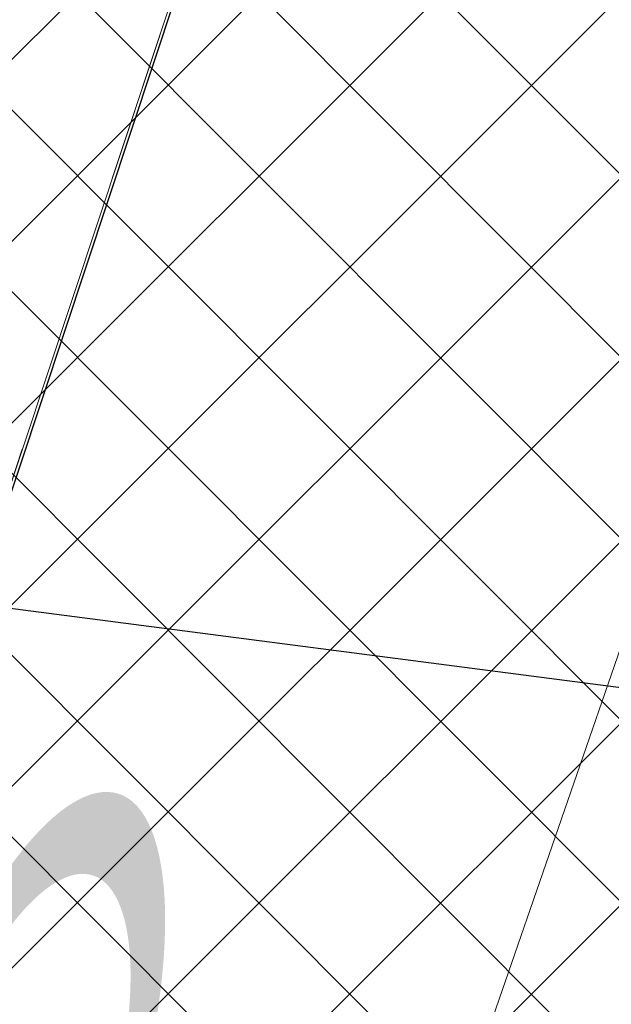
# Model space of a CAD drawing. Header units: metres. Extents: x 6599594 to 6600699, y 5687867 to 5691114.
# Tile 53 of 256: x 6599851.65 to 6599852.68, y 5688576.26 to 5688577.99. Entities that reach past the tile are written whole.
import ezdxf

# ---------------------------------------------------------------- set-up
doc = ezdxf.new("R2010")
doc.units = ezdxf.units.M
doc.header["$MEASUREMENT"] = 0
for name, pattern in [('1', [0]), ('GUK', [2, 1.5, -0.5]), ('GUZ', [1, 0.5, -0.5])]:
    doc.linetypes.add(name, pattern=pattern)
doc.layers.get('0').update_dxf_attribs({"color": 253, "linetype": 'CONTINUOUS', "lineweight": 13})
doc.layers.add('__gaPoziome', color=7, linetype='CONTINUOUS')
doc.layers.add('zzz.gaHSOpis', color=7, linetype='CONTINUOUS')
for name, color, linetype, lineweight in [('_kolor chodnik', 50, '1', 5), ('_kolor jezdnia', 4, '1', 0), ('_kolor zjazdy kostka', 7, '1', 5), ('_kolor ścieżka @ 1', 10, '1', 0), ('Dzialki', 130, '1', 30), ('Kontury', 252, 'GUK', 9), ('OT_Komunikacja', 7, 'CONTINUOUS', 0), ('Uzytki', 252, 'GUZ', 9)]:
    doc.layers.add(name, color=color, linetype=linetype, lineweight=lineweight)
doc.styles.get("Standard").update_dxf_attribs({"font": 'ARIALN.TTF', "width": 0.75, "height": 1.199999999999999})
doc.dimstyles.new('GA-LEADER', dxfattribs={"dimtxt": 1, "dimasz": 1, "dimexe": 1, "dimexo": 1, "dimgap": 1, "dimtad": 1, "dimtxsty": 'Standard', "dimcen": 1, "dimadec": 0, "dimazin": 0, "dimtfac": 1, "dimtmove": 0, "dimatfit": 3, "dimfxl": 1, "dimarcsym": 0})
pattern_1 = [(45, (0, 0), (-0.1414213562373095, 0.1414213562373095), []), (135, (0, 0), (-0.1414213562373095, -0.1414213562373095), [])]

# ---------------------------------------------------------------- blocks, each defined once
blk = doc.blocks.new('*U1225')
at = {"linetype": 'Continuous', "lineweight": 0}
h = blk.add_hatch(color=0, dxfattribs=at)
edge = h.paths.add_edge_path()
edge.add_ellipse((-0.3500000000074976, 0.5999999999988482), major_axis=(0, 0.6000000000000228), ratio=0.3333333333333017, start_angle=352.7756741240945, end_angle=347.298609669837)
edge.add_line((-0.2379739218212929, 1.097042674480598), (-0.2315602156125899, 1.156915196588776))
edge.add_line((-0.2315602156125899, 1.156915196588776), (0.0049111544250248, 0.6839724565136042))
edge.add_arc((-0.0171736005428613, 0.672930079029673), 0.0246915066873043, -6.480149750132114e-12, 26.56505117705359, ccw=False)
edge.add_line((0.007517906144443, 0.6729300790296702), (0.0075179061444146, 0.4246915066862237))
edge.add_arc((0.032209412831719, 0.4246915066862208), 0.0246915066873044, 180, 270.0000000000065)
edge.add_line((0.032209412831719, 0.3999999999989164), (0.0760291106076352, 0.3999999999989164))
edge.add_arc((0.0760291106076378, 0.4246915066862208), 0.0246915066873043, 269.9999999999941, 290.3551038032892)
edge.add_line((0.0846177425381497, 0.4015418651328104), (0.1583063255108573, 0.4288806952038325))
edge.add_ellipse((0.349999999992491, 0.5999999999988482), major_axis=(0, 0.6000000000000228), ratio=0.3333333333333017, start_angle=131.7543516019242, end_angle=366.2961051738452)
edge.add_line((0.2871538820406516, 1.169608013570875), (0.2152697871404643, 1.519009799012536))
edge.add_line((0.2152697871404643, 1.519009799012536), (0.2505309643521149, 1.76523323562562))
edge.add_line((0.2505309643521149, 1.76523323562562), (0.256238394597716, 1.765233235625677))
edge.add_line((0.256238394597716, 1.765233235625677), (0.271304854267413, 1.807733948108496))
edge.add_line((0.271304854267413, 1.807733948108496), (0.271304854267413, 1.863168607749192))
edge.add_line((0.271304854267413, 1.863168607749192), (0.1430894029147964, 1.863168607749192))
edge.add_line((0.1430894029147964, 1.863168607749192), (0.1368954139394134, 1.807733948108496))
edge.add_line((0.1368954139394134, 1.807733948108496), (0.2025543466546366, 1.765233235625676))
edge.add_line((0.2025543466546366, 1.765233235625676), (0.1848099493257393, 1.641330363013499))
edge.add_line((0.1848099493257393, 1.641330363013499), (-0.1796683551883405, 1.641330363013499))
edge.add_line((-0.1796683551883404, 1.641330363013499), (-0.1591600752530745, 1.832776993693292))
edge.add_spline(control_points=[(-0.1591600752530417, 1.832776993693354), (-0.1570904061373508, 1.839129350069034), (-0.1468880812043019, 1.858757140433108), (-0.1198635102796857, 1.861324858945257), (-0.1004585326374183, 1.863168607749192)], knot_values=[0, 0, 0, 0, 0.0202501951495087, 0.0718217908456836, 0.0718217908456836, 0.0718217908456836, 0.0718217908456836], degree=3, periodic=0)
edge.add_line((-0.1004585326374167, 1.863168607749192), (-0.0500000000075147, 1.863168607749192))
edge.add_line((-0.0500000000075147, 1.863168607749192), (-0.0500000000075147, 1.999999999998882))
edge.add_line((-0.0500000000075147, 1.999999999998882), (-0.1309817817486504, 1.999999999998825))
edge.add_spline(control_points=[(-0.13098178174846, 1.999999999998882), (-0.1393453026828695, 1.998699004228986), (-0.1489517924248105, 1.994455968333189), (-0.1568901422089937, 1.98915083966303)], knot_values=[0.0674842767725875, 0.0674842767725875, 0.0674842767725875, 0.0674842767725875, 0.0937358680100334, 0.0937358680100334, 0.0937358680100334, 0.0937358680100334], degree=3, periodic=0)
edge.add_arc((-0.1158451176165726, 1.918452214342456), 0.0817495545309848, 120.1378761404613, 168.8932970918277)
edge.add_line((-0.1960635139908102, 1.934200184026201), (-0.2789103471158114, 1.160817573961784))
h.paths.add_polyline_path([(-0.1948081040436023, 1.499999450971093), (0.1645697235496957, 1.499999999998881), (0.0499999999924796, 0.6999999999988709), (-0.2221906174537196, 1.244381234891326)], flags=16)
edge = h.paths.add_edge_path(flags=16)
edge.add_ellipse((-0.3500000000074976, 0.5999999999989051), major_axis=(0, -0.4499999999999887), ratio=0.3500721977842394, start_angle=172.4065935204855, end_angle=524.7460656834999, ccw=False)
edge.add_line((-0.293937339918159, 1.020539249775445), (-0.3245900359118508, 0.7343935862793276))
edge.add_arc((-0.3373168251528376, 0.7357569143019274), 0.0127996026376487, 322.797032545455, 353.88563826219, ccw=False)
edge.add_line((-0.3271219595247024, 0.7280177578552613), (-0.3593446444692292, 0.6855705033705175))
edge.add_arc((-0.3302445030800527, 0.6634799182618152), 0.0365350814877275, 142.7970325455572, 179.9999999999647)
edge.add_line((-0.3667795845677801, 0.6634799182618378), (-0.366779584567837, 0.5711774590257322))
edge.add_arc((-0.3539799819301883, 0.5711774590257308), 0.0127996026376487, 180, 270.0000000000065)
edge.add_line((-0.3539799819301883, 0.558377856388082), (-0.3459871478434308, 0.558377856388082))
edge.add_arc((-0.345987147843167, 0.5711774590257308), 0.0127996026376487, 269.9999999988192, 333.0194612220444)
edge.add_spline(control_points=[(-0.3345806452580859, 0.5653704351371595), (-0.3223100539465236, 0.5894730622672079), (-0.3007053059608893, 0.6324936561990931), (-0.2827209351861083, 0.6805993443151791), (-0.2801993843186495, 0.7028830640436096), (-0.2800171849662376, 0.7045650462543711)], knot_values=[0.0078877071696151, 0.0078877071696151, 0.0078877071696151, 0.0078877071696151, 0.089430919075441, 0.1528578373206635, 0.1580227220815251, 0.1580227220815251, 0.1580227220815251, 0.1580227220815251], degree=3, periodic=0)
edge.add_line((-0.2800171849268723, 0.7045650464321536), (-0.2531900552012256, 0.9549987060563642))
edge = h.paths.add_edge_path(flags=16)
edge.add_line((0.195220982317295, 1.379012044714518), (0.2489608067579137, 1.117802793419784))
edge.add_ellipse((0.349999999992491, 0.5999999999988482), major_axis=(0, 0.6000000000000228), ratio=0.3333333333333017, start_angle=371.0414200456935, end_angle=423.1107733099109)
edge.add_line((0.1527973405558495, 0.6999999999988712), (0.0979809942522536, 0.6999999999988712))
edge.add_line((0.0979809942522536, 0.6999999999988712), (0.195220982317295, 1.379012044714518))
edge = h.paths.add_edge_path(flags=16)
edge.add_ellipse((0.349999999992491, 0.5999999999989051), major_axis=(0, -0.4499999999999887), ratio=0.3500721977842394, start_angle=316.31798467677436, end_angle=596.9330963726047, ccw=False)
edge.add_line((0.2020913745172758, 0.4451251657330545), (0.3499999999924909, 0.4999999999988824))
edge.add_arc((0.2781116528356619, 0.5949437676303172), 0.1190892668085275, 307.1318264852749, 362.4333669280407)
edge.add_line((0.3970935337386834, 0.5999999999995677), (0.3970935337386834, 0.6753084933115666))
edge.add_arc((0.372402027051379, 0.6753084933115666), 0.0246915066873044, 0, 90)
edge.add_line((0.372402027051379, 0.699999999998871), (0.1964064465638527, 0.6999999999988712))

msp = doc.modelspace()

# ---------------------------------------------------------------- hatches: boundary and pattern name
at = {"layer": '_kolor chodnik'}
h = msp.add_hatch(dxfattribs=at)
h.set_pattern_fill('ANSI37', color=256, scale=1.6)
h.set_pattern_definition(pattern_1)
h.paths.add_polyline_path([(6599849.938171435, 5688542.085872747), (6599852.232147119, 5688548.938742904), (6599853.573135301, 5688548.489851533), (6599853.827082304, 5688549.248475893), (6599851.793849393, 5688549.929093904), (6599849.895278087, 5688548.982823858), (6599847.823506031, 5688542.793750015)])
edge = h.paths.add_edge_path()
edge.add_line((6600018.106075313, 5689087.454911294), (6600022.42781917, 5689091.229234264))
edge.add_line((6600022.42781917, 5689091.229234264), (6600020.233254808, 5689093.742094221))
edge.add_line((6600020.233254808, 5689093.742094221), (6600017.159471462, 5689091.057656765))
edge.add_arc((6600023.275194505, 5689085.385140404), 8.34143334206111, 137.1531558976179, 148.8016577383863)
edge.add_line((6600016.140105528, 5689089.706021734), (6600018.106075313, 5689087.454911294))
h.paths.add_polyline_path([(6600038.501784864, 5689187.59229436), (6600037.906968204, 5689187.700586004), (6600037.638296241, 5689186.224843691), (6600038.240083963, 5689186.115282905)])
h.paths.add_polyline_path([(6600069.098302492, 5689360.276020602), (6600068.321239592, 5689360.413462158), (6600068.064048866, 5689358.936495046), (6600068.836639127, 5689358.799546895)])
h.paths.add_polyline_path([(6600082.393785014, 5689362.950258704), (6600082.941124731, 5689366.103121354), (6600081.481377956, 5689366.361351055), (6600080.923159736, 5689363.210828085)])
h.paths.add_polyline_path([(6600074.022236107, 5689388.065861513), (6600072.983907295, 5689388.249860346), (6600072.723374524, 5689386.772538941), (6600073.760538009, 5689386.588865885)])
h.paths.add_polyline_path([(6600105.602402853, 5689486.45426531), (6600106.738797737, 5689489.760539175), (6600105.28818975, 5689490.281952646), (6600104.132785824, 5689486.965912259)])
h.paths.add_polyline_path([(6600132.519778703, 5689678.737346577), (6600131.636986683, 5689678.922259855), (6600131.330470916, 5689677.453953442), (6600132.212256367, 5689677.269208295)])
h.paths.add_polyline_path([(6600156.649397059, 5689798.7449027), (6600156.48800471, 5689797.95886096), (6600157.450195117, 5689797.757316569), (6600157.615023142, 5689798.542205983)])
h.paths.add_polyline_path([(6600189.055358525, 5689948.643107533), (6600187.902868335, 5689948.884512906), (6600187.600024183, 5689947.417400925), (6600188.748131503, 5689947.176379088)])
edge = h.paths.add_edge_path()
edge.add_line((6600204.459383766, 5690032.969035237), (6600204.153258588, 5690031.227801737))
edge.add_arc((6600202.328347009, 5690027.299936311), 4.331100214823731, 41.853001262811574, 65.08011546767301, ccw=False)
edge.add_arc((6600032.903931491, 5690051.979071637), 174.020003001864, 352.8070218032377, 353.495463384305)
edge.add_arc((6600202.372679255, 5690027.343587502), 5.999999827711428, 55.12102442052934, 69.64815978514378)
edge = h.paths.add_edge_path()
edge.add_line((6600205.046027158, 5690040.265402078), (6600204.972740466, 5690038.483452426))
edge.add_arc((6600203.986269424, 5690044.401803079), 5.999999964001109, 279.4630688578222, 294.9140560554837)
edge.add_line((6600206.513819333, 5690038.960158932), (6600206.607027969, 5690041.030672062))
edge.add_arc((6600203.986269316, 5690044.401803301), 4.270000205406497, 284.3702444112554, 307.86193139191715, ccw=False)
edge = h.paths.add_edge_path()
edge.add_arc((6600203.547470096, 5690044.558759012), 6.446878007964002, 324.43500910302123, 356.20133685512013, ccw=False)
edge.add_arc((6600203.986269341, 5690044.401803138), 6.000000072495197, 323.2169970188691, 357.4193489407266)
h.paths.add_polyline_path([(6600208.910055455, 5690121.713696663), (6600208.146285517, 5690121.748120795), (6600207.125602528, 5690121.794124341), (6600209.971605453, 5690121.665851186)])
edge = h.paths.add_edge_path()
edge.add_line((6600238.769818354, 5690481.648294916), (6600240.338176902, 5690490.87374652))
edge.add_line((6600240.338176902, 5690490.87374652), (6600241.251295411, 5690510.829461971))
edge.add_line((6600241.251295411, 5690510.829461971), (6600239.524022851, 5690510.928942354))
edge.add_line((6600239.524022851, 5690510.928942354), (6600238.633343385, 5690491.167757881))
edge.add_line((6600238.633343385, 5690491.167757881), (6600234.579716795, 5690467.661262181))
edge.add_line((6600234.579716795, 5690467.661262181), (6600234.449796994, 5690464.966873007))
edge.add_arc((6600242.443669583, 5690464.607462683), 8.001948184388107, 177.4256737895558, 268.2543056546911)
edge.add_line((6600242.199903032, 5690456.609228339), (6600242.216657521, 5690457.359274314))
edge.add_line((6600242.216657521, 5690457.359274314), (6600242.305257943, 5690458.836738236))
edge.add_arc((6600242.444504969, 5690464.607952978), 5.772894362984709, 177.0298084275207, 268.6178439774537, ccw=False)
edge.add_line((6600236.679365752, 5690464.907083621), (6600236.951876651, 5690470.95443634))
edge.add_line((6600236.951876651, 5690470.95443634), (6600238.15078669, 5690478.210832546))
edge.add_line((6600238.15078669, 5690478.210832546), (6600238.769818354, 5690481.648294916))
h.paths.add_polyline_path([(6600238.769818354, 5690481.648294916), (6600238.15078669, 5690478.210832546), (6600239.670056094, 5690477.930590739), (6600240.266710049, 5690481.376366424)])
edge = h.paths.add_edge_path()
edge.add_line((6600223.366500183, 5690460.339976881), (6600223.278629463, 5690457.997544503))
edge.add_arc((6600220.967166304, 5690465.656339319), 7.999999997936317, 286.7940807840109, 300.2738222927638)
edge.add_line((6600225.000231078, 5690458.747331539), (6600225.240084, 5690461.623695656))
edge.add_arc((6600221.105749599, 5690465.648640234), 5.76999998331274, 293.06724424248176, 315.7681070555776, ccw=False)
edge = h.paths.add_edge_path()
edge.add_arc((6600220.025145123, 5690444.676291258), 5.770000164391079, 37.996647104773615, 59.94382588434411, ccw=False)
edge.add_line((6600224.572175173, 5690448.22839199), (6600224.817793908, 5690451.081798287))
edge.add_arc((6600220.025145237, 5690444.676291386), 7.999999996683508, 53.19588653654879, 68.15166733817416)
edge.add_line((6600223.00235276, 5690452.101669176), (6600222.91504296, 5690449.670427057))
edge = h.paths.add_edge_path()
edge.add_arc((6600221.105749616, 5690465.648640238), 7.999999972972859, 328.0222308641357, 357.0132597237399)
edge.add_line((6600229.094882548, 5690465.23180147), (6600229.218816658, 5690467.593604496))
edge.add_line((6600229.218816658, 5690467.593604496), (6600228.218919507, 5690467.645774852))
edge.add_line((6600228.218919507, 5690467.645774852), (6600227.891778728, 5690461.411918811))
h.paths.add_polyline_path([(6600200.980142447, 5690012.236744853), (6600202.317278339, 5690011.956662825), (6600202.522293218, 5690012.935421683), (6600201.182321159, 5690013.216097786)])
h.paths.add_polyline_path([(6600196.457878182, 5689983.98337835), (6600195.202332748, 5689984.246370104), (6600194.899091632, 5689982.777335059), (6600196.150355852, 5689982.515240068)])
edge = h.paths.add_edge_path()
edge.add_line((6600112.305909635, 5689517.991018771), (6600112.691041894, 5689519.807934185))
edge.add_line((6600112.691041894, 5689519.807934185), (6600113.245521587, 5689522.423769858))
edge.add_line((6600113.245521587, 5689522.423769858), (6600111.553124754, 5689522.782507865))
edge.add_line((6600111.553124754, 5689522.782507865), (6600107.405864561, 5689503.21722655))
edge.add_line((6600107.405864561, 5689503.21722655), (6600099.494506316, 5689480.361667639))
edge.add_line((6600099.494506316, 5689480.361667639), (6600099.182814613, 5689478.891218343))
edge.add_arc((6600107.008997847, 5689477.232359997), 8.000059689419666, 168.0325629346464, 257.7529108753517)
edge.add_line((6600105.311960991, 5689469.414366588), (6600105.784990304, 5689471.593619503))
edge.add_arc((6600107.008927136, 5689477.232314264), 5.769999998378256, 168.0321375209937, 257.7533362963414, ccw=False)
edge.add_line((6600101.364343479, 5689478.42879883), (6600101.647245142, 5689479.76342708))
edge.add_line((6600101.647245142, 5689479.76342708), (6600104.132785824, 5689486.965912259))
edge.add_line((6600104.132785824, 5689486.965912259), (6600105.28818975, 5689490.281952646))
edge.add_line((6600105.28818975, 5689490.281952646), (6600108.240043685, 5689498.809726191))
edge.add_line((6600108.240043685, 5689498.809726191), (6600112.305909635, 5689517.991018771))
h.paths.add_polyline_path([(6600136.009573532, 5689645.499114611), (6600138.333647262, 5689645.012304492), (6600138.661671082, 5689646.578318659), (6600134.869459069, 5689647.372651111)])
at = {"layer": '_kolor jezdnia'}
h = msp.add_hatch(dxfattribs=at)
h.set_pattern_fill('ANSI37', color=4, scale=3.5)
h.set_pattern_definition([(45, (0, 0), (-0.3093592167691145, 0.3093592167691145), []), (135, (0, 0), (-0.3093592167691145, -0.3093592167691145), [])])
edge = h.paths.add_edge_path()
edge.add_line((6599833.066047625, 5688539.933393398), (6599850.649511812, 5688527.983462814))
edge.add_arc((6599857.337592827, 5688536.653968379), 10.95025544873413, 169.5012687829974, 232.3548431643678, ccw=False)
edge.add_arc((6599858.085851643, 5688536.618142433), 11.69295282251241, 162.2507788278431, 169.9967502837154, ccw=False)
edge.add_line((6599846.949484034, 5688540.182754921), (6599847.823506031, 5688542.793750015))
edge.add_line((6599847.823506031, 5688542.793750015), (6599849.895278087, 5688548.982823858))
edge.add_line((6599849.895278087, 5688548.982823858), (6599852.434748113, 5688556.56906746))
edge.add_line((6599852.434748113, 5688556.56906746), (6599928.48625871, 5688783.760284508))
edge.add_line((6599928.48625871, 5688783.760284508), (6599931.025728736, 5688791.34652811))
edge.add_line((6599931.025728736, 5688791.34652811), (6599996.657773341, 5688987.411326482))
edge.add_line((6599996.657773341, 5688987.411326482), (6599999.197243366, 5688994.997570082))
edge.add_line((6599999.197243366, 5688994.997570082), (6600021.930100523, 5689062.908193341))
edge.add_line((6600021.930100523, 5689062.908193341), (6600017.620224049, 5689067.371531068))
edge.add_line((6600017.620224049, 5689067.371531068), (6600016.714558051, 5689064.654078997))
edge.add_line((6600016.714558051, 5689064.654078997), (6600012.423620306, 5689051.835617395))
edge.add_line((6600012.423620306, 5689051.835617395), (6600009.884150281, 5689044.249373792))
edge.add_line((6600009.884150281, 5689044.249373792), (6599977.53516164, 5688947.612159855))
edge.add_line((6599977.53516164, 5688947.612159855), (6599974.995691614, 5688940.025916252))
edge.add_line((6599974.995691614, 5688940.025916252), (6599942.096912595, 5688841.746295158))
edge.add_line((6599942.096912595, 5688841.746295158), (6599939.557442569, 5688834.160051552))
edge.add_line((6599939.557442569, 5688834.160051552), (6599882.679288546, 5688664.246042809))
edge.add_line((6599882.679288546, 5688664.246042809), (6599880.139818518, 5688656.659799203))
edge.add_line((6599880.139818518, 5688656.659799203), (6599852.46454386, 5688573.984527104))
edge.add_line((6599852.46454386, 5688573.984527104), (6599842.470137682, 5688544.127903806))
edge.add_arc((6599835.706422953, 5688546.652910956), 7.219660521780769, 248.5480913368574, 339.52856074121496, ccw=False)
h.paths.add_polyline_path([(6600044.653202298, 5689172.271628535), (6600046.276244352, 5689181.431901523), (6600047.759199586, 5689189.801539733), (6600051.0603021, 5689208.432603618), (6600052.368792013, 5689215.817578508), (6600054.808584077, 5689229.587499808), (6600056.11707399, 5689236.972474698), (6600057.346666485, 5689243.912161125), (6600058.655146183, 5689251.297078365), (6600058.831439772, 5689252.292060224), (6600060.098987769, 5689259.445963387), (6600060.139929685, 5689259.677035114), (6600061.407468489, 5689266.830886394), (6600072.329030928, 5689328.470998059), (6600073.637511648, 5689335.855921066), (6600077.337304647, 5689356.73715072), (6600078.820259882, 5689365.106788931), (6600081.142794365, 5689378.214921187), (6600082.538516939, 5689386.092227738), (6600095.187867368, 5689457.483787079), (6600091.082877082, 5689465.8405575), (6600089.043088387, 5689454.328211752), (6600087.870641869, 5689447.711051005), (6600087.560133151, 5689445.958573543), (6600086.562151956, 5689440.326076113), (6600082.433200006, 5689417.022719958), (6600080.95024477, 5689408.65308175), (6600077.202698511, 5689387.502337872), (6600075.719743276, 5689379.132699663), (6600073.469199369, 5689366.430874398), (6600071.986244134, 5689358.061236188), (6600069.98686466, 5689346.776955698), (6600068.591142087, 5689338.899649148), (6600065.559290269, 5689321.78820693), (6600064.163567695, 5689313.910900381), (6600059.719426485, 5689288.828650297), (6600058.323703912, 5689280.951343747), (6600057.563846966, 5689276.662793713), (6600056.168124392, 5689268.785487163), (6600054.804920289, 5689261.091711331), (6600053.409197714, 5689253.21440478), (6600053.264817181, 5689252.399536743), (6600051.869094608, 5689244.522230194), (6600051.183555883, 5689240.653124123), (6600049.787833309, 5689232.775817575), (6600046.593849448, 5689214.749319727), (6600045.198126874, 5689206.872013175), (6600044.41754409, 5689202.466488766), (6600042.934588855, 5689194.096850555), (6600036.429952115, 5689157.38538759), (6600034.946996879, 5689149.01574938), (6600030.579776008, 5689124.367629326), (6600027.529365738, 5689107.151445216), (6600024.895072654, 5689094.014582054), (6600030.583685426, 5689094.264316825), (6600032.945013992, 5689106.191885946), (6600043.170247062, 5689163.901990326)])
edge = h.paths.add_edge_path()
edge.add_line((6600111.106812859, 5689535.144351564), (6600111.256844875, 5689535.85214863))
edge.add_line((6600111.256844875, 5689535.85214863), (6600112.915748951, 5689543.678261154))
edge.add_line((6600112.915748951, 5689543.678261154), (6600117.304772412, 5689564.384094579))
edge.add_line((6600117.304772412, 5689564.384094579), (6600119.067357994, 5689572.699339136))
edge.add_line((6600119.067357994, 5689572.699339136), (6600120.087667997, 5689577.512794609))
edge.add_line((6600120.087667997, 5689577.512794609), (6600121.642890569, 5689584.849775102))
edge.add_line((6600121.642890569, 5689584.849775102), (6600128.436769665, 5689616.900852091))
edge.add_line((6600128.436769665, 5689616.900852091), (6600129.991992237, 5689624.237832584))
edge.add_line((6600129.991992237, 5689624.237832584), (6600132.660554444, 5689636.827148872))
edge.add_line((6600132.660554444, 5689636.827148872), (6600133.208838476, 5689639.444704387))
edge.add_line((6600133.208838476, 5689639.444704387), (6600134.848957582, 5689647.274775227))
edge.add_line((6600134.848957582, 5689647.274775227), (6600138.97649476, 5689666.979995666))
edge.add_line((6600138.97649476, 5689666.979995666), (6600140.51410642, 5689674.320687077))
edge.add_line((6600140.51410642, 5689674.320687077), (6600145.209128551, 5689696.735129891))
edge.add_line((6600145.209128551, 5689696.735129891), (6600146.746740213, 5689704.075821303))
edge.add_line((6600146.746740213, 5689704.075821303), (6600151.462308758, 5689726.588354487))
edge.add_line((6600151.462308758, 5689726.588354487), (6600152.999920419, 5689733.929045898))
edge.add_line((6600152.999920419, 5689733.929045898), (6600155.244070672, 5689744.642813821))
edge.add_line((6600155.244070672, 5689744.642813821), (6600156.781682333, 5689751.983505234))
edge.add_line((6600156.781682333, 5689751.983505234), (6600161.635515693, 5689775.156126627))
edge.add_line((6600161.635515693, 5689775.156126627), (6600163.378142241, 5689783.475576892))
edge.add_line((6600163.378142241, 5689783.475576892), (6600163.850769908, 5689785.731942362))
edge.add_line((6600163.850769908, 5689785.731942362), (6600167.028500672, 5689800.902704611))
edge.add_line((6600167.028500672, 5689800.902704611), (6600179.49088801, 5689860.399222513))
edge.add_line((6600179.49088801, 5689860.399222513), (6600181.233514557, 5689868.718672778))
edge.add_line((6600181.233514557, 5689868.718672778), (6600181.84713393, 5689871.648144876))
edge.add_line((6600181.84713393, 5689871.648144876), (6600183.384745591, 5689878.988836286))
edge.add_line((6600183.384745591, 5689878.988836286), (6600184.935818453, 5689886.393792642))
edge.add_line((6600184.935818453, 5689886.393792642), (6600186.575937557, 5689894.223863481))
edge.add_line((6600186.575937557, 5689894.223863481), (6600194.05133812, 5689929.912074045))
edge.add_line((6600194.05133812, 5689929.912074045), (6600195.691457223, 5689937.742144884))
edge.add_line((6600195.691457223, 5689937.742144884), (6600202.915799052, 5689972.231779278))
edge.add_line((6600202.915799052, 5689972.231779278), (6600204.555918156, 5689980.061850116))
edge.add_line((6600204.555918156, 5689980.061850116), (6600206.062781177, 5689987.255744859))
edge.add_line((6600206.062781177, 5689987.255744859), (6600207.702900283, 5689995.085815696))
edge.add_line((6600207.702900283, 5689995.085815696), (6600210.232559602, 5690007.162628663))
edge.add_line((6600210.232559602, 5690007.162628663), (6600211.694938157, 5690014.144150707))
edge.add_arc((6600028.177652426, 5690052.584442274), 187.5000004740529, 348.1696294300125, 357.4195276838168)
edge.add_line((6600215.487522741, 5690044.142720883), (6600208.310270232, 5690026.480446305))
edge.add_arc((6600032.903933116, 5690051.97907145), 177.2500013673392, 348.1696294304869, 351.7289130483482, ccw=False)
edge.add_line((6600206.38894146, 5690015.640182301), (6600205.966941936, 5690013.625519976))
edge.add_line((6600205.966941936, 5690013.625519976), (6600204.326822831, 5690005.795449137))
edge.add_line((6600204.326822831, 5690005.795449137), (6600197.076961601, 5689971.183982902))
edge.add_line((6600197.076961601, 5689971.183982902), (6600195.334335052, 5689962.864532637))
edge.add_line((6600195.334335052, 5689962.864532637), (6600193.44722506, 5689953.855305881))
edge.add_line((6600193.44722506, 5689953.855305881), (6600191.909227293, 5689946.512771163))
edge.add_line((6600191.909227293, 5689946.512771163), (6600185.496844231, 5689915.899498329))
edge.add_line((6600185.496844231, 5689915.899498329), (6600183.856521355, 5689908.068454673))
edge.add_line((6600183.856521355, 5689908.068454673), (6600182.066605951, 5689899.523243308))
edge.add_line((6600182.066605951, 5689899.523243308), (6600180.32407057, 5689891.204228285))
edge.add_line((6600180.32407057, 5689891.204228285), (6600174.320344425, 5689862.541919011))
edge.add_line((6600174.320344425, 5689862.541919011), (6600172.577809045, 5689854.222903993))
edge.add_line((6600172.577809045, 5689854.222903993), (6600163.663810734, 5689811.666703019))
edge.add_line((6600163.663810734, 5689811.666703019), (6600162.023782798, 5689803.837067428))
edge.add_line((6600162.023782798, 5689803.837067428), (6600160.924220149, 5689798.587659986))
edge.add_line((6600160.924220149, 5689798.587659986), (6600159.279208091, 5689790.734229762))
edge.add_line((6600159.279208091, 5689790.734229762), (6600157.107250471, 5689780.365115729))
edge.add_line((6600157.107250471, 5689780.365115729), (6600155.462238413, 5689772.511685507))
edge.add_line((6600155.462238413, 5689772.511685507), (6600153.380318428, 5689762.572418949))
edge.add_line((6600153.380318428, 5689762.572418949), (6600151.735124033, 5689754.718118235))
edge.add_line((6600151.735124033, 5689754.718118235), (6600148.586504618, 5689739.686336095))
edge.add_line((6600148.586504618, 5689739.686336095), (6600146.885007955, 5689731.563243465))
edge.add_line((6600146.885007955, 5689731.563243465), (6600141.75088822, 5689707.052510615))
edge.add_line((6600141.75088822, 5689707.052510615), (6600140.110896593, 5689699.223048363))
edge.add_line((6600140.110896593, 5689699.223048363), (6600133.483561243, 5689667.583574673))
edge.add_line((6600133.483561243, 5689667.583574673), (6600131.860394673, 5689659.834436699))
edge.add_line((6600131.860394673, 5689659.834436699), (6600131.740984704, 5689659.26436315))
edge.add_line((6600131.740984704, 5689659.26436315), (6600130.117814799, 5689651.515209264))
edge.add_line((6600130.117814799, 5689651.515209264), (6600127.27873359, 5689637.961189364))
edge.add_line((6600127.27873359, 5689637.961189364), (6600126.924568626, 5689636.290366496))
edge.add_line((6600126.924568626, 5689636.290366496), (6600125.166244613, 5689627.995226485))
edge.add_line((6600125.166244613, 5689627.995226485), (6600118.009503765, 5689594.232298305))
edge.add_line((6600118.009503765, 5689594.232298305), (6600116.25117975, 5689585.937158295))
edge.add_line((6600116.25117975, 5689585.937158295), (6600113.665314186, 5689573.737975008))
edge.add_line((6600113.665314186, 5689573.737975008), (6600111.898534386, 5689565.402943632))
edge.add_line((6600111.898534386, 5689565.402943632), (6600104.889982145, 5689532.339115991))
edge.add_line((6600104.889982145, 5689532.339115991), (6600103.22663594, 5689524.492047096))
edge.add_line((6600103.22663594, 5689524.492047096), (6600096.623876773, 5689493.342605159))
edge.add_line((6600096.623876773, 5689493.342605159), (6600094.968986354, 5689485.535427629))
edge.add_line((6600094.968986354, 5689485.535427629), (6600094.300101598, 5689482.379870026))
edge.add_line((6600094.300101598, 5689482.379870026), (6600099.182814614, 5689478.891218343))
edge.add_line((6600099.182814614, 5689478.891218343), (6600099.494506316, 5689480.361667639))
edge.add_line((6600099.494506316, 5689480.361667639), (6600111.106812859, 5689535.144351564))
edge = h.paths.add_edge_path()
edge.add_arc((6600239.213891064, 5690851.400367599), 10.00000000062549, -2.8342403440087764, 76.13703556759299, ccw=False)
edge.add_line((6600249.201658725, 5690850.905901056), (6600249.082723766, 5690848.503524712))
edge.add_line((6600249.082723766, 5690848.503524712), (6600247.016487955, 5690806.767468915))
edge.add_line((6600247.016487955, 5690806.767468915), (6600246.092398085, 5690789.152178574))
edge.add_line((6600246.092398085, 5690789.152178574), (6600233.768116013, 5690572.015170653))
edge.add_line((6600233.768116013, 5690572.015170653), (6600228.959056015, 5690465.296202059))
edge.add_line((6600228.959056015, 5690465.296202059), (6600234.588724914, 5690465.017134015))
edge.add_line((6600234.588724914, 5690465.017134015), (6600239.262540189, 5690571.767576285))
edge.add_line((6600239.262540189, 5690571.767576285), (6600252.50503885, 5690806.400146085))
edge.add_line((6600252.50503885, 5690806.400146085), (6600254.569211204, 5690848.094521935))
edge.add_arc((6600262.559425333, 5690847.6989487), 7.999999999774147, 76.13703557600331, 177.1657596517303, ccw=False)
edge.add_line((6600264.476229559, 5690855.465921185), (6600241.609896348, 5690861.109083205))
edge = h.paths.add_edge_path()
edge.add_line((6600250.031475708, 5690451.625307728), (6600250.231741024, 5690455.772579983))
edge.add_line((6600250.231741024, 5690455.772579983), (6600246.257763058, 5690456.417303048))
edge.add_line((6600246.257763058, 5690456.417303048), (6600242.171761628, 5690456.61060902))
edge.add_arc((6600242.563100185, 5690464.586983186), 7.985968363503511, 176.9123644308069, 267.1911945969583, ccw=False)
edge.add_line((6600234.588724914, 5690465.017134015), (6600228.959056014, 5690465.296202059))
edge.add_arc((6600220.965133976, 5690465.657286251), 8.002072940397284, 267.8289300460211, 357.413716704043, ccw=False)
edge.add_line((6600220.661989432, 5690457.660957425), (6600212.406915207, 5690458.119572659))
edge.add_line((6600212.406915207, 5690458.119572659), (6600208.431872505, 5690457.817501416))
edge.add_line((6600208.431872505, 5690457.817501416), (6600208.233912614, 5690454.548331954))
edge.add_line((6600208.233912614, 5690454.548331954), (6600212.129565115, 5690453.127270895))
edge.add_line((6600212.129565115, 5690453.127270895), (6600218.640548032, 5690452.76554962))
edge.add_line((6600218.640548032, 5690452.76554962), (6600216.486747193, 5690452.885205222))
edge.add_line((6600216.486747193, 5690452.885205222), (6600220.468905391, 5690452.663974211))
edge.add_arc((6600220.025145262, 5690444.676291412), 7.99999997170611, -0.3386579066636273, 86.8201700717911, ccw=False)
edge.add_line((6600228.025005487, 5690444.629006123), (6600227.803602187, 5690439.649256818))
edge.add_line((6600227.803602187, 5690439.649256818), (6600226.885525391, 5690435.936828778))
edge.add_line((6600226.885525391, 5690435.936828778), (6600225.534849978, 5690405.967249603))
edge.add_line((6600225.534849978, 5690405.967249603), (6600226.115199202, 5690402.187514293))
edge.add_line((6600226.115199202, 5690402.187514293), (6600213.445139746, 5690121.008786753))
edge.add_line((6600213.445139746, 5690121.008786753), (6600213.352800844, 5690118.960058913))
edge.add_line((6600213.352800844, 5690118.960058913), (6600209.980184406, 5690044.131649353))
edge.add_arc((6600203.98626942, 5690044.401803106), 5.999999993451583, 257.4162346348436, 357.41934921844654, ccw=False)
edge.add_line((6600202.679069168, 5690038.545931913), (6600201.589735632, 5690033.666039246))
edge.add_line((6600201.589735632, 5690033.666039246), (6600203.67987942, 5690033.199458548))
edge.add_arc((6600202.372679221, 5690027.343587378), 5.999999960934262, -8.27108729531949, 77.41623506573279, ccw=False)
edge.add_line((6600208.310270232, 5690026.480446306), (6600215.487522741, 5690044.142720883))
edge.add_line((6600215.487522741, 5690044.142720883), (6600216.199687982, 5690059.9446614))
edge.add_line((6600216.199687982, 5690059.9446614), (6600216.537356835, 5690067.437056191))
edge.add_line((6600216.537356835, 5690067.437056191), (6600223.893528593, 5690230.66011469))
edge.add_line((6600223.893528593, 5690230.66011469), (6600224.231197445, 5690238.152509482))
edge.add_line((6600224.231197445, 5690238.152509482), (6600233.507835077, 5690443.987992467))
edge.add_arc((6600241.499722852, 5690443.627812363), 7.999999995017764, 87.29208981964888, 177.4195277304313, ccw=False)
edge.add_line((6600241.877677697, 5690451.618879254), (6600246.021541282, 5690451.422886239))
edge.add_line((6600246.021541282, 5690451.422886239), (6600246.427694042, 5690451.44338883))
edge.add_line((6600246.427694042, 5690451.44338883), (6600246.79397003, 5690451.461878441))
edge.add_line((6600246.79397003, 5690451.461878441), (6600250.031475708, 5690451.625307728))
edge = h.paths.add_edge_path()
edge.add_line((6600007.33756506, 5689086.20374581), (6600006.980466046, 5689080.740822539))
edge.add_line((6600006.980466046, 5689080.740822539), (6600007.229745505, 5689080.720859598))
edge.add_line((6600007.229745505, 5689080.720859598), (6600008.093335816, 5689080.601653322))
edge.add_line((6600008.093335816, 5689080.601653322), (6600008.702681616, 5689080.53831051))
edge.add_arc((6600008.140193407, 5689070.554142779), 9.999999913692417, -18.557800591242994, 86.77547804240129, ccw=False)
edge.add_line((6600017.620224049, 5689067.371531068), (6600021.930100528, 5689062.908193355))
edge.add_arc((6599734.83819726, 5689159.011261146), 302.7499967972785, 341.4922000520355, 343.8640860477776)
edge.add_arc((6600034.895369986, 5689072.315877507), 9.581213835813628, 98.63328270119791, 164.5273290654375, ccw=False)
edge.add_line((6600033.457137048, 5689081.788529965), (6600033.832640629, 5689081.798737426))
edge.add_line((6600033.832640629, 5689081.798737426), (6600034.422462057, 5689082.05700874))
edge.add_line((6600034.422462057, 5689082.05700874), (6600036.833623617, 5689082.139040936))
edge.add_line((6600036.833623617, 5689082.139040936), (6600036.730225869, 5689087.148851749))
edge.add_line((6600036.730225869, 5689087.148851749), (6600036.579860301, 5689087.134303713))
edge.add_arc((6600036.479565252, 5689093.136286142), 6.002820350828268, 169.1687651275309, 270.9573417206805, ccw=False)
edge.add_line((6600030.583685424, 5689094.264316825), (6600024.895072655, 5689094.014582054))
edge.add_arc((6600015.200558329, 5689096.162123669), 9.929528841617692, 271.0943432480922, 347.5094668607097, ccw=False)
edge.add_arc((6600014.909438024, 5689089.646776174), 3.446070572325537, 264.4236009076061, 278.0194998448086, ccw=False)
edge.add_line((6600014.574573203, 5689086.217014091), (6600014.299554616, 5689086.232508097))
edge.add_line((6600014.299554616, 5689086.232508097), (6600010.474232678, 5689086.448019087))
edge.add_line((6600010.474232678, 5689086.448019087), (6600007.33756506, 5689086.20374581))
edge = h.paths.add_edge_path()
edge.add_line((6600105.490725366, 5689463.953528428), (6600106.927559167, 5689464.047234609))
edge.add_line((6600106.927559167, 5689464.047234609), (6600107.835, 5689468.66))
edge.add_line((6600107.835, 5689468.66), (6600105.311960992, 5689469.414366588))
edge.add_arc((6600107.008997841, 5689477.232359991), 8.000059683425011, 168.0325628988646, 257.75291091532, ccw=False)
edge.add_line((6600099.182814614, 5689478.891218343), (6600094.300101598, 5689482.379870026))
edge.add_arc((6600586.245114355, 5689378.104238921), 502.8750369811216, 168.032376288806, 169.9522165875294)
edge.add_line((6600091.082877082, 5689465.8405575), (6600095.187867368, 5689457.483787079))
edge.add_arc((6600103.065173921, 5689456.088064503), 8.000000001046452, 77.7533362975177, 169.9524553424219, ccw=False)
edge.add_line((6600104.762140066, 5689463.906012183), (6600105.490725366, 5689463.953528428))
at = {"layer": '_kolor zjazdy kostka'}
h = msp.add_hatch(dxfattribs=at)
h.set_pattern_fill('ANSI37', color=256, scale=1.6)
h.set_pattern_definition(pattern_1)
h.paths.add_polyline_path([(6600244.137440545, 5690813.934732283), (6600242.369522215, 5690814.022127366), (6600242.097568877, 5690808.528921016), (6600243.865482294, 5690808.441426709)])
h.paths.add_polyline_path([(6600247.012128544, 5690806.679412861), (6600247.442736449, 5690815.377295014), (6600247.393289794, 5690814.378518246), (6600247.113277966, 5690808.722537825)])
h.paths.add_polyline_path([(6600242.297085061, 5690788.088808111), (6600240.958726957, 5690788.155683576), (6600240.648818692, 5690782.664569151), (6600241.987258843, 5690782.599147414)])
h.paths.add_polyline_path([(6600245.558275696, 5690780.919298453), (6600246.037231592, 5690789.405686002), (6600244.985820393, 5690788.453468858), (6600244.612601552, 5690781.981345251)])
h.paths.add_polyline_path([(6600241.348405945, 5690723.711515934), (6600242.272017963, 5690722.691689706), (6600242.749709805, 5690731.155680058), (6600241.698138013, 5690730.203317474), (6600241.472690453, 5690726.27550499)])
h.paths.add_polyline_path([(6600225.772794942, 5690394.589141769), (6600224.731429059, 5690393.637598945), (6600224.461246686, 5690387.644646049), (6600225.412923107, 5690386.603142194)])
h.paths.add_polyline_path([(6600223.012390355, 5690333.280720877), (6600223.372595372, 5690341.272607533), (6600222.32835346, 5690340.318436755), (6600222.058239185, 5690334.324941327)])
h.paths.add_polyline_path([(6600215.496388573, 5690166.390602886), (6600215.856593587, 5690174.382489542), (6600214.812834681, 5690173.428760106), (6600214.542018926, 5690167.435062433)])
h.paths.add_polyline_path([(6600212.446537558, 5690121.053392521), (6600213.399499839, 5690120.010473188), (6600213.788744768, 5690128.503024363), (6600212.745135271, 5690127.54943145)])
h.paths.add_polyline_path([(6600209.977420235, 5690121.665589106), (6600210.225142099, 5690127.162117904), (6600207.346107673, 5690127.291879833), (6600207.119593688, 5690121.794395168)])
h.paths.add_polyline_path([(6600207.950178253, 5690070.725854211), (6600204.880846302, 5690070.828947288), (6600204.643784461, 5690065.333808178), (6600207.702521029, 5690065.204598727)])
h.paths.add_polyline_path([(6600200.981479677, 5690012.236464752), (6600199.969248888, 5690007.339980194), (6600201.282587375, 5690007.064882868), (6600202.31726072, 5690011.956666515)])
h.paths.add_polyline_path([(6600193.613960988, 5689970.406358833), (6600192.398010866, 5689970.660657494), (6600191.286205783, 5689965.274578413), (6600192.486379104, 5689965.023185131)])
h.paths.add_polyline_path([(6600189.061271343, 5689948.671423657), (6600189.98413328, 5689953.050774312), (6600188.818902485, 5689953.32186217), (6600187.908781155, 5689948.91282903)])
h.paths.add_polyline_path([(6600180.976201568, 5689915.317449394), (6600179.952861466, 5689910.421322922), (6600181.008474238, 5689910.200199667), (6600182.033843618, 5689915.09540201)])
h.paths.add_polyline_path([(6600176.508279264, 5689893.538690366), (6600177.476023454, 5689893.335973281), (6600178.603605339, 5689898.719146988), (6600177.636002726, 5689898.922290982)])
h.paths.add_polyline_path([(6600179.28182965, 5689859.401159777), (6600180.522246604, 5689860.211927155), (6600181.057490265, 5689860.561775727), (6600183.598022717, 5689860.029600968), (6600184.726606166, 5689865.412570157), (6600182.186324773, 5689865.943033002), (6600181.604764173, 5689866.832779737), (6600181.024456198, 5689867.720610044)])
h.paths.add_polyline_path([(6600160.200810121, 5689810.862606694), (6600159.232772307, 5689811.065842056), (6600158.207991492, 5689806.171529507), (6600159.175735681, 5689805.968812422)])
h.paths.add_polyline_path([(6600156.49391753, 5689797.987177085), (6600155.463416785, 5689793.068691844), (6600156.431160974, 5689792.865974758), (6600157.461419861, 5689797.784520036)])
edge = h.paths.add_edge_path()
edge.add_arc((6600173.111981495, 5689800.679690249), 5.999999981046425, 204.673115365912, 239.5411154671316, ccw=False)
edge.add_arc((6600173.162096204, 5689800.685330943), 6.047914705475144, 168.3203586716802, 204.5234866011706, ccw=False)
edge.add_line((6600167.239404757, 5689801.9096668), (6600163.651667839, 5689784.781499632))
edge.add_arc((6600169.524220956, 5689783.551410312), 5.999999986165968, 139.2146049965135, 168.1696294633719, ccw=False)
edge.add_arc((6600169.524220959, 5689783.551410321), 5.999999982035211, 96.80962310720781, 139.2146050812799, ccw=False)
edge.add_line((6600168.812796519, 5689789.509083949), (6600170.070461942, 5689795.507731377))
h.paths.add_polyline_path([(6600163.526364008, 5689776.866746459), (6600166.051243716, 5689776.337874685), (6600167.179826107, 5689781.720838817), (6600164.653945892, 5689782.249920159), (6600163.941148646, 5689783.340449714), (6600163.493329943, 5689784.025580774), (6600161.750703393, 5689775.706130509), (6600162.438017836, 5689776.155376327)])
h.paths.add_polyline_path([(6600152.614191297, 5689774.643430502), (6600153.639138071, 5689779.536616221), (6600152.646757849, 5689779.744928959), (6600151.646447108, 5689774.846147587)])
h.paths.add_polyline_path([(6600150.121074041, 5689767.466820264), (6600148.177624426, 5689758.16795459), (6600149.115997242, 5689757.971390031), (6600151.066362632, 5689767.268392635)])
h.paths.add_polyline_path([(6600142.970741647, 5689739.332500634), (6600141.888449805, 5689734.142420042), (6600144.036614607, 5689733.695518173), (6600145.123068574, 5689738.882330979)])
h.paths.add_polyline_path([(6600136.256357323, 5689701.052153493), (6600137.154085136, 5689700.864096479), (6600138.287960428, 5689706.274871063), (6600137.386492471, 5689706.464182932)])
h.paths.add_polyline_path([(6600130.081494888, 5689667.099389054), (6600129.212847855, 5689667.281639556), (6600128.083282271, 5689661.898895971), (6600128.953953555, 5689661.716447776)])
h.paths.add_polyline_path([(6600128.397394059, 5689659.030340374), (6600127.554144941, 5689659.207226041), (6600126.49340855, 5689653.810049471), (6600127.269860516, 5689653.647397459)])
h.paths.add_polyline_path([(6600134.990411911, 5689640.633636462), (6600137.30714639, 5689640.148363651), (6600138.339560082, 5689645.040620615), (6600136.015486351, 5689645.500958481), (6600135.435178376, 5689646.388788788), (6600134.8548704, 5689647.276619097), (6600133.214751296, 5689639.446548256), (6600134.102581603, 5689640.026856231)])
h.paths.add_polyline_path([(6600122.164164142, 5689634.294831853), (6600121.024067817, 5689628.914244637), (6600122.015114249, 5689628.705875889), (6600123.155614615, 5689634.086346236)])
h.paths.add_polyline_path([(6600114.54207576, 5689593.450769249), (6600113.493359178, 5689593.398339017), (6600112.364315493, 5689588.045694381), (6600113.29076438, 5689587.54753241)])
h.paths.add_polyline_path([(6600110.194543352, 5689572.941097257), (6600109.20781945, 5689573.148880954), (6600108.067717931, 5689567.768269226), (6600109.05014319, 5689567.535215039)])
h.paths.add_polyline_path([(6600119.083213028, 5689565.540446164), (6600119.089125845, 5689565.542290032), (6600121.462438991, 5689565.065690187), (6600122.598093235, 5689570.447168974), (6600120.229622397, 5689570.949214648), (6600119.651446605, 5689571.8119627), (6600119.073270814, 5689572.727655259), (6600117.310757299, 5689564.412754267)])
h.paths.add_polyline_path([(6600101.698666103, 5689532.937884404), (6600100.730666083, 5689533.141679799), (6600099.694214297, 5689528.250234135), (6600100.669121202, 5689528.045267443)])
h.paths.add_polyline_path([(6600094.064021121, 5689496.827028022), (6600093.080194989, 5689497.033910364), (6600092.036590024, 5689492.143967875), (6600093.038865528, 5689491.933250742)])
h.paths.add_polyline_path([(6600083.709836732, 5689453.74980843), (6600082.738586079, 5689448.336231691), (6600084.647281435, 5689448.027407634), (6600085.606840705, 5689453.416583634)])
h.paths.add_polyline_path([(6600084.434394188, 5689446.82589514), (6600083.348896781, 5689447.018140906), (6600082.567374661, 5689442.58660872), (6600083.649300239, 5689442.394910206)])
h.paths.add_polyline_path([(6600078.04194071, 5689410.721110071), (6600078.996952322, 5689416.137564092), (6600078.054833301, 5689416.304853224), (6600077.111232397, 5689410.886043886)])
h.paths.add_polyline_path([(6600072.911565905, 5689386.768652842), (6600071.960466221, 5689381.312635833), (6600072.800073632, 5689381.16322159), (6600073.766450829, 5689386.590709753)])
h.paths.add_polyline_path([(6600082.887400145, 5689379.432062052), (6600085.278102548, 5689379.03494316), (6600086.160383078, 5689383.956496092), (6600083.759726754, 5689384.355378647), (6600083.152078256, 5689385.224725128), (6600082.544429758, 5689386.094071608), (6600081.148707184, 5689378.216765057), (6600082.018053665, 5689378.824413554)])
h.paths.add_polyline_path([(6600080.731401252, 5689363.247695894), (6600080.041469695, 5689363.369939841), (6600079.433821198, 5689364.239286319), (6600078.8261727, 5689365.1086328), (6600077.343217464, 5689356.73899459), (6600078.212563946, 5689357.346643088), (6600079.081910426, 5689357.954291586), (6600081.429189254, 5689357.564866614), (6600082.388748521, 5689362.980514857)])
h.paths.add_polyline_path([(6600069.104215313, 5689360.304336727), (6600070.063917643, 5689365.720487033), (6600069.2708267, 5689365.861009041), (6600068.327152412, 5689360.441778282)])
h.paths.add_polyline_path([(6600066.550616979, 5689345.891799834), (6600065.546169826, 5689346.069805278), (6600064.677796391, 5689341.145792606), (6600065.678290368, 5689340.968483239)])
h.paths.add_polyline_path([(6600061.138656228, 5689321.077501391), (6600060.270282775, 5689316.15348863), (6600061.250715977, 5689315.979734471), (6600062.127590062, 5689320.902245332)])
h.paths.add_polyline_path([(6600055.325252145, 5689288.11325564), (6600054.456878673, 5689283.189242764), (6600055.410852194, 5689283.020177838), (6600056.283178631, 5689287.917022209)])
h.paths.add_polyline_path([(6600048.045675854, 5689182.819289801), (6600050.371939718, 5689182.407116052), (6600051.31444535, 5689187.67761207), (6600048.980409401, 5689188.064690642), (6600048.372760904, 5689188.934037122), (6600047.765112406, 5689189.803383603), (6600046.306982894, 5689181.603992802), (6600046.972918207, 5689182.069462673)])
h.paths.add_polyline_path([(6600040.943690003, 5689201.374141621), (6600039.339175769, 5689201.66987967), (6600038.429882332, 5689196.244216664), (6600039.984130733, 5689195.958493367)])
h.paths.add_polyline_path([(6600032.993704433, 5689156.473759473), (6600032.278185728, 5689156.600537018), (6600031.299242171, 5689151.188930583), (6600032.034145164, 5689151.058111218)])
h.paths.add_polyline_path([(6600026.309179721, 5689123.603833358), (6600025.417362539, 5689118.683970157), (6600026.271201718, 5689118.532684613), (6600027.143528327, 5689123.456001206)])
h.paths.add_polyline_path([(6600013.302986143, 5689054.462576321), (6600015.842456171, 5689062.048819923), (6600014.576741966, 5689061.417973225), (6600012.672139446, 5689055.728290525)])
h.paths.add_polyline_path([(6599974.547216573, 5688938.686171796), (6599977.086686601, 5688946.272415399), (6599975.820972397, 5688945.641568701), (6599973.916369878, 5688939.951886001)])
h.paths.add_polyline_path([(6599942.102825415, 5688841.748139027), (6599940.837111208, 5688841.117292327), (6599938.932508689, 5688835.427609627), (6599939.563355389, 5688834.161895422)])
h.paths.add_polyline_path([(6599882.685201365, 5688664.247886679), (6599881.419487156, 5688663.617039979), (6599879.514884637, 5688657.927357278), (6599880.145731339, 5688656.661643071)])
h.paths.add_polyline_path([(6599851.799762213, 5688549.930937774), (6599853.832995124, 5688549.250319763), (6599855.42016389, 5688553.991722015), (6599853.386930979, 5688554.672340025), (6599852.913795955, 5688555.621625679), (6599852.440660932, 5688556.570911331), (6599849.901190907, 5688548.984667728)])
h.paths.add_polyline_path([(6600233.581687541, 5690586.458647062), (6600234.520016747, 5690585.337735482), (6600234.976631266, 5690593.428266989), (6600233.922640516, 5690592.499827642)])
h.paths.add_polyline_path([(6600231.72837122, 5690526.750719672), (6600230.676277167, 5690525.793817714), (6600230.420013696, 5690519.782861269), (6600231.363586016, 5690518.655686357)])
h.paths.add_polyline_path([(6600237.577122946, 5690639.505119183), (6600236.516490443, 5690638.540451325), (6600236.176926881, 5690632.541599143), (6600237.1204992, 5690631.41442423)])
h.paths.add_polyline_path([(6600238.927801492, 5690681.139540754), (6600239.8637879, 5690680.021427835), (6600240.320411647, 5690688.112122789), (6600239.268317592, 5690687.155220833)])
h.paths.add_polyline_path([(6600218.12228406, 5690224.814875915), (6600217.079933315, 5690223.86243318), (6600216.809648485, 5690217.865326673), (6600217.762143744, 5690216.822918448)])
h.paths.add_polyline_path([(6600219.363739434, 5690274.535639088), (6600220.31588625, 5690273.493612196), (6600220.675810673, 5690281.480778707), (6600219.633750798, 5690280.528598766)])
h.paths.add_polyline_path([(6600168.759867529, 5689856.554734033), (6600169.729143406, 5689856.3516961), (6600170.857343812, 5689861.737822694), (6600169.889741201, 5689861.940966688)])
h.paths.add_polyline_path([(6600168.841833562, 5689852.115601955), (6600167.871405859, 5689852.319339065), (6600166.844894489, 5689847.425845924), (6600167.816759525, 5689847.221809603)])
at = {"layer": '_kolor ścieżka @ 1'}
h = msp.add_hatch(dxfattribs=at)
h.set_pattern_fill('ANSI37', color=10, scale=1.8)
h.set_pattern_definition([(45, (0, 0), (-0.1590990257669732, 0.1590990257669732), []), (135, (0, 0), (-0.1590990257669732, -0.1590990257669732), [])])
edge = h.paths.add_edge_path()
edge.add_line((6599877.145262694, 5688659.244027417), (6599854.614951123, 5688591.938475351))
edge.add_line((6599854.614951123, 5688591.938475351), (6599854.214414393, 5688589.387325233))
edge.add_line((6599854.214414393, 5688589.387325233), (6599839.435327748, 5688545.233719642))
edge.add_arc((6599834.523035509, 5688547.748213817), 5.518450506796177, 246.51508714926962, 332.8930934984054, ccw=False)
edge.add_line((6599832.323891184, 5688542.686883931), (6599836.925902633, 5688539.594394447))
edge.add_arc((6599835.881373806, 5688546.52869976), 7.012533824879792, 278.5661808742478, 339.9794081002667)
edge.add_line((6599842.470137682, 5688544.127903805), (6599857.359687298, 5688588.607952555))
edge.add_line((6599857.359687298, 5688588.607952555), (6599857.303782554, 5688591.591210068))
edge.add_line((6599857.303782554, 5688591.591210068), (6599879.508971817, 5688657.925513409))
edge.add_line((6599879.508971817, 5688657.925513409), (6599879.193548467, 5688658.558370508))
edge.add_line((6599879.193548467, 5688658.558370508), (6599877.145262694, 5688659.244027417))
h.paths.add_polyline_path([(6599879.193548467, 5688658.558370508), (6599879.508971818, 5688657.925513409), (6599881.413574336, 5688663.615196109), (6599880.780717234, 5688663.299772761), (6599878.732431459, 5688663.985429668), (6599877.145262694, 5688659.244027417)])
h.paths.add_polyline_path([(6599938.92659587, 5688835.425765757), (6599938.611172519, 5688836.058622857), (6599936.562886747, 5688836.744279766), (6599878.732431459, 5688663.985429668), (6599880.780717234, 5688663.299772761), (6599881.413574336, 5688663.615196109)])
h.paths.add_polyline_path([(6599974.364844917, 5688941.291630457), (6599974.049421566, 5688941.924487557), (6599972.001135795, 5688942.610144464), (6599936.562886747, 5688836.744279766), (6599938.611172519, 5688836.058622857), (6599938.92659587, 5688835.425765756)])
h.paths.add_polyline_path([(6599974.049421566, 5688941.924487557), (6599974.364844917, 5688941.291630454), (6600009.253303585, 5689045.515087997), (6600008.937880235, 5689046.147945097), (6600006.889594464, 5689046.833602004), (6599972.001135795, 5688942.610144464)])
h.paths.add_polyline_path([(6600008.937880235, 5689046.147945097), (6600009.253303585, 5689045.515087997), (6600011.157906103, 5689051.204770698), (6600010.525049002, 5689050.889347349), (6600008.476763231, 5689051.575004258), (6600006.889594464, 5689046.833602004)])
edge = h.paths.add_edge_path()
edge.add_arc((6599858.085851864, 5688536.618142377), 11.69295304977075, 162.2507788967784, 169.9967501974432)
edge.add_line((6599846.570656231, 5688538.649255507), (6599849.824991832, 5688528.706403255))
edge.add_line((6599849.824991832, 5688528.706403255), (6599853.13552, 5688528.731057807))
edge.add_line((6599853.13552, 5688528.731057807), (6599849.868997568, 5688538.728963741))
edge.add_line((6599849.868997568, 5688538.728963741), (6599850.886451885, 5688541.768438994))
edge.add_line((6599850.886451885, 5688541.768438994), (6599849.938171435, 5688542.085872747))
edge.add_line((6599849.938171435, 5688542.085872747), (6599847.823506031, 5688542.793750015))
edge.add_line((6599847.823506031, 5688542.793750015), (6599846.949484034, 5688540.182754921))
edge = h.paths.add_edge_path()
edge.add_arc((6600008.743460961, 5689068.123037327), 7.659999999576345, 341.4922000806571, 372.1491631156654)
edge.add_line((6600016.231900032, 5689069.735141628), (6600014.371922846, 5689078.374983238))
edge.add_arc((6600008.140193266, 5689070.554142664), 10.00000004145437, 51.45178747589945, 78.26461791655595)
edge.add_line((6600010.174112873, 5689080.345116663), (6600010.018184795, 5689077.57739322))
edge.add_arc((6600009.814745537, 5689075.098871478), 2.486856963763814, 14.594442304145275, 85.30763078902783, ccw=False)
edge.add_line((6600012.221360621, 5689075.725498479), (6600013.747330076, 5689068.63716722))
edge.add_line((6600013.747330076, 5689068.63716722), (6600013.596857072, 5689066.921144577))
edge.add_line((6600013.596857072, 5689066.921144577), (6600008.476763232, 5689051.575004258))
edge.add_line((6600008.476763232, 5689051.575004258), (6600010.525049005, 5689050.889347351))
edge.add_line((6600010.525049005, 5689050.889347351), (6600011.157906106, 5689051.204770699))
edge.add_line((6600011.157906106, 5689051.204770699), (6600016.007289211, 5689065.69149478))

# ---------------------------------------------------------------- linework, layer by layer
at = {"layer": 'Dzialki', "linetype": 'CONTINUOUS'}
msp.add_line((6599838.919999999, 5688538.89), (6600019.37, 5689082.13), dxfattribs=at)
at = {"layer": 'Kontury', "flags": 128}
msp.add_lwpolyline([(6599847.71, 5688565.37), (6599872.24, 5688639.209999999)], dxfattribs=at)
at = {"layer": 'OT_Komunikacja', "linetype": 'Continuous', "flags": 128}
msp.add_lwpolyline([(6599878.981, 5688655.683), (6599868.447999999, 5688623.589), (6599858.769999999, 5688594.447999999), (6599845.537999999, 5688556.17), (6599844.546, 5688552.024999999), (6599842.476, 5688546.32), (6599839.493000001, 5688542.383999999), (6599837.595, 5688541.227), (6599835.97, 5688540.678), (6599834.282, 5688540.762), (6599829.178999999, 5688544.226), (6599826.356, 5688546.16), (6599826.955000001, 5688547.581), (6599834.1, 5688542.950000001), (6599836.006, 5688543.043), (6599837.389000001, 5688543.914), (6599839.562, 5688546.82), (6599841.946999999, 5688552.874), (6599842.963999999, 5688557.031), (6599856.478, 5688595.014000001), (6599858.376000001, 5688600.173999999), (6599866.536, 5688624.141), (6599877.057, 5688656.064999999)], dxfattribs=at)
at = {"layer": 'Uzytki', "flags": 128}
msp.add_lwpolyline([(6599847.71, 5688565.37), (6599872.24, 5688639.209999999)], dxfattribs=at)

# ---------------------------------------------------------------- block references
at = {"layer": '__gaPoziome', "color": 182, "rotation": 162.4183386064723}
msp.add_blockref('*U1225', (6599851.485504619, 5688576.734812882), dxfattribs=at)

# ---------------------------------------------------------------- leaders
at = {"layer": 'zzz.gaHSOpis'}
msp.add_leader([(6599853.634749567, 5688576.692755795), (6599848.127314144, 5688577.40907498), (6599846.695144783, 5688577.774735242)], dimstyle='GA-LEADER', override={"dimasz": 0.3}, dxfattribs=at)

doc.saveas('drawing.dxf')
